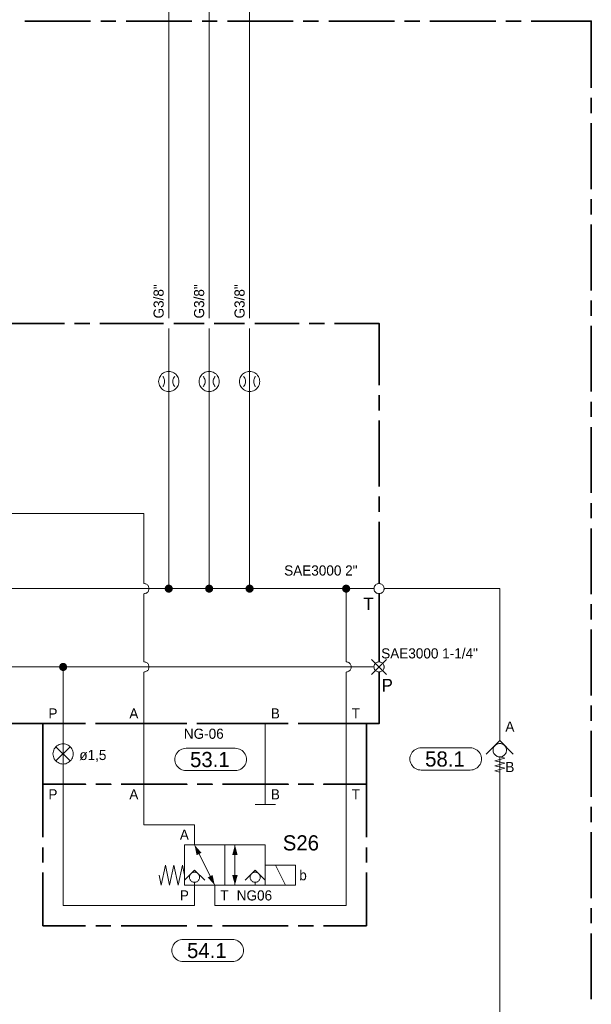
# Model space of a CAD drawing. Header units: millimetres. Extents: x 0 to 203, y 0 to 47.
# Tile 74 of 196: x 19.61 to 24.05, y 29.36 to 37.01. Entities that reach past the tile are written whole.
import ezdxf

# ---------------------------------------------------------------- set-up
doc = ezdxf.new("R2010")
doc.units = ezdxf.units.MM
for name, color, linetype in [('PDF_Geomertry', 7, 'Continuous'), ('PDF_Solid Fills', 7, 'Continuous'), ('PDF_Text', 7, 'Continuous')]:
    doc.layers.add(name, color=color, linetype=linetype)
doc.styles.add('PDF Arial', font='txt')

msp = doc.modelspace()

# ---------------------------------------------------------------- hatches: boundary and pattern name
at = {"layer": 'PDF_Solid Fills', "transparency": 33554559}
for points in [[(20.7654, 32.591), (20.7432, 32.6132), (20.746, 32.616)], [(20.7654, 32.591), (20.746, 32.616), (20.7493, 32.6179)], [(20.7654, 32.591), (20.7493, 32.6179), (20.7535, 32.6201)], [(20.7654, 32.591), (20.7535, 32.6201), (20.7571, 32.6207)], [(20.7654, 32.591), (20.7571, 32.6207), (20.7613, 32.6221)], [(20.7654, 32.591), (20.7613, 32.6221), (20.7654, 32.6221)], [(20.7654, 32.591), (20.7696, 32.6221), (20.7738, 32.6207)], [(20.7654, 32.591), (20.7654, 32.6221), (20.7696, 32.6221)], [(20.7654, 32.591), (20.7738, 32.6207), (20.7771, 32.6201)], [(20.7654, 32.591), (20.7771, 32.6201), (20.7812, 32.6179)], [(20.7654, 32.591), (20.7812, 32.6179), (20.784, 32.616)], [(20.7654, 32.591), (20.784, 32.616), (20.7876, 32.6132)], [(21.0799, 32.591), (21.0576, 32.6132), (21.0604, 32.616)], [(21.0799, 32.591), (21.0604, 32.616), (21.064, 32.6179)], [(21.0799, 32.591), (21.064, 32.6179), (21.0674, 32.6201)], [(21.0799, 32.591), (21.0674, 32.6201), (21.0715, 32.6207)], [(21.0799, 32.591), (21.0715, 32.6207), (21.0757, 32.6221)], [(21.0799, 32.591), (21.0757, 32.6221), (21.0799, 32.6221)], [(21.0799, 32.591), (21.0835, 32.6221), (21.0876, 32.6207)], [(21.0799, 32.591), (21.0799, 32.6221), (21.0835, 32.6221)], [(21.0799, 32.591), (21.0876, 32.6207), (21.0918, 32.6201)], [(21.0799, 32.591), (21.0918, 32.6201), (21.0951, 32.6179)], [(21.0799, 32.591), (21.0951, 32.6179), (21.0988, 32.616)], [(21.0799, 32.591), (21.0988, 32.616), (21.1021, 32.6132)], [(21.3938, 32.591), (21.3715, 32.6132), (21.3751, 32.616)], [(21.3938, 32.591), (21.3751, 32.616), (21.3785, 32.6179)], [(21.3938, 32.591), (21.3785, 32.6179), (21.3821, 32.6201)], [(21.3938, 32.591), (21.3821, 32.6201), (21.3854, 32.6207)], [(21.3938, 32.591), (21.3854, 32.6207), (21.3896, 32.6221)], [(21.3938, 32.591), (21.3896, 32.6221), (21.3938, 32.6221)], [(21.3938, 32.591), (21.3979, 32.6221), (21.4021, 32.6207)], [(21.3938, 32.591), (21.3938, 32.6221), (21.3979, 32.6221)], [(21.3938, 32.591), (21.4021, 32.6207), (21.4062, 32.6201)], [(21.3938, 32.591), (21.4062, 32.6201), (21.4099, 32.6179)], [(21.3938, 32.591), (21.4099, 32.6179), (21.4132, 32.616)], [(21.3938, 32.591), (21.4132, 32.616), (21.416, 32.6132)], [(22.1446, 32.591), (22.1224, 32.6132), (22.1251, 32.616)], [(22.1446, 32.591), (22.1251, 32.616), (22.1285, 32.6179)], [(22.1446, 32.591), (22.1285, 32.6179), (22.1326, 32.6201)], [(22.1446, 32.591), (22.1326, 32.6201), (22.1363, 32.6207)], [(22.1446, 32.591), (22.1363, 32.6207), (22.1404, 32.6221)], [(22.1446, 32.591), (22.1404, 32.6221), (22.1446, 32.6221)], [(22.1446, 32.591), (22.1488, 32.6221), (22.1529, 32.6207)], [(22.1446, 32.591), (22.1446, 32.6221), (22.1488, 32.6221)], [(22.1446, 32.591), (22.1529, 32.6207), (22.1562, 32.6201)], [(22.1446, 32.591), (22.1562, 32.6201), (22.1604, 32.6179)], [(22.1446, 32.591), (22.1604, 32.6179), (22.1632, 32.616)], [(22.1446, 32.591), (22.1632, 32.616), (22.1668, 32.6132)], [(20.7654, 32.591), (20.734, 32.5951), (20.7349, 32.5985)], [(20.7654, 32.591), (20.734, 32.591), (20.734, 32.5951)], [(20.7654, 32.591), (20.734, 32.5868), (20.734, 32.591)], [(20.7654, 32.591), (20.7349, 32.5826), (20.734, 32.5868)], [(20.7654, 32.591), (20.7349, 32.5985), (20.7363, 32.6026)], [(20.7654, 32.591), (20.7363, 32.5785), (20.7349, 32.5826)], [(20.7654, 32.591), (20.7363, 32.6026), (20.7382, 32.6063)], [(20.7654, 32.591), (20.7382, 32.5749), (20.7363, 32.5785)], [(20.7654, 32.591), (20.7382, 32.6063), (20.7404, 32.6096)], [(20.7654, 32.591), (20.7404, 32.5715), (20.7382, 32.5749)], [(20.7654, 32.591), (20.7404, 32.6096), (20.7432, 32.6132)], [(20.7654, 32.591), (20.7432, 32.5688), (20.7404, 32.5715)], [(20.7654, 32.591), (20.746, 32.566), (20.7432, 32.5688)], [(20.7654, 32.591), (20.7493, 32.5637), (20.746, 32.566)], [(20.7654, 32.591), (20.7535, 32.5618), (20.7493, 32.5637)], [(20.7654, 32.591), (20.7571, 32.5604), (20.7535, 32.5618)], [(20.7654, 32.591), (20.7613, 32.5596), (20.7571, 32.5604)], [(20.7654, 32.591), (20.7654, 32.5596), (20.7613, 32.5596)], [(20.7654, 32.591), (20.7876, 32.6132), (20.7904, 32.6096)], [(20.7654, 32.591), (20.7904, 32.6096), (20.7924, 32.6063)], [(20.7654, 32.591), (20.7924, 32.6063), (20.7946, 32.6026)], [(20.7654, 32.591), (20.7946, 32.6026), (20.796, 32.5985)], [(20.7654, 32.591), (20.796, 32.5985), (20.7965, 32.5951)], [(20.7654, 32.591), (20.7965, 32.5951), (20.7965, 32.591)], [(20.7654, 32.591), (20.7696, 32.5596), (20.7654, 32.5596)], [(20.7654, 32.591), (20.7738, 32.5604), (20.7696, 32.5596)], [(20.7654, 32.591), (20.7771, 32.5618), (20.7738, 32.5604)], [(20.7654, 32.591), (20.7812, 32.5637), (20.7771, 32.5618)], [(20.7654, 32.591), (20.784, 32.566), (20.7812, 32.5637)], [(20.7654, 32.591), (20.7876, 32.5688), (20.784, 32.566)], [(20.7654, 32.591), (20.7904, 32.5715), (20.7876, 32.5688)], [(20.7654, 32.591), (20.7924, 32.5749), (20.7904, 32.5715)], [(20.7654, 32.591), (20.7946, 32.5785), (20.7924, 32.5749)], [(20.7654, 32.591), (20.796, 32.5826), (20.7946, 32.5785)], [(20.7654, 32.591), (20.7965, 32.5868), (20.796, 32.5826)], [(20.7654, 32.591), (20.7965, 32.591), (20.7965, 32.5868)], [(21.0799, 32.591), (21.0479, 32.591), (21.0488, 32.5951)], [(21.0799, 32.591), (21.0488, 32.5868), (21.0479, 32.591)], [(21.0799, 32.591), (21.0488, 32.5951), (21.0493, 32.5985)], [(21.0799, 32.591), (21.0493, 32.5826), (21.0488, 32.5868)], [(21.0799, 32.591), (21.0493, 32.5985), (21.0507, 32.6026)], [(21.0799, 32.591), (21.0507, 32.5785), (21.0493, 32.5826)], [(21.0799, 32.591), (21.0507, 32.6026), (21.0521, 32.6063)], [(21.0799, 32.591), (21.0521, 32.5749), (21.0507, 32.5785)], [(21.0799, 32.591), (21.0521, 32.6063), (21.0549, 32.6096)], [(21.0799, 32.591), (21.0549, 32.5715), (21.0521, 32.5749)], [(21.0799, 32.591), (21.0549, 32.6096), (21.0576, 32.6132)], [(21.0799, 32.591), (21.0576, 32.5688), (21.0549, 32.5715)], [(21.0799, 32.591), (21.0604, 32.566), (21.0576, 32.5688)], [(21.0799, 32.591), (21.064, 32.5637), (21.0604, 32.566)], [(21.0799, 32.591), (21.0674, 32.5618), (21.064, 32.5637)], [(21.0799, 32.591), (21.0715, 32.5604), (21.0674, 32.5618)], [(21.0799, 32.591), (21.0757, 32.5596), (21.0715, 32.5604)], [(21.0799, 32.591), (21.0799, 32.5596), (21.0757, 32.5596)], [(21.0799, 32.591), (21.1021, 32.6132), (21.1043, 32.6096)], [(21.0799, 32.591), (21.1043, 32.6096), (21.1071, 32.6063)], [(21.0799, 32.591), (21.1071, 32.6063), (21.1085, 32.6026)], [(21.0799, 32.591), (21.1085, 32.6026), (21.1099, 32.5985)], [(21.0799, 32.591), (21.1099, 32.5985), (21.1104, 32.5951)], [(21.0799, 32.591), (21.1104, 32.5951), (21.1113, 32.591)], [(21.0799, 32.591), (21.0835, 32.5596), (21.0799, 32.5596)], [(21.0799, 32.591), (21.0876, 32.5604), (21.0835, 32.5596)], [(21.0799, 32.591), (21.0918, 32.5618), (21.0876, 32.5604)], [(21.0799, 32.591), (21.0951, 32.5637), (21.0918, 32.5618)], [(21.0799, 32.591), (21.0988, 32.566), (21.0951, 32.5637)], [(21.0799, 32.591), (21.1021, 32.5688), (21.0988, 32.566)], [(21.0799, 32.591), (21.1043, 32.5715), (21.1021, 32.5688)], [(21.0799, 32.591), (21.1071, 32.5749), (21.1043, 32.5715)], [(21.0799, 32.591), (21.1085, 32.5785), (21.1071, 32.5749)], [(21.0799, 32.591), (21.1099, 32.5826), (21.1085, 32.5785)], [(21.0799, 32.591), (21.1104, 32.5868), (21.1099, 32.5826)], [(21.0799, 32.591), (21.1113, 32.591), (21.1104, 32.5868)], [(21.3938, 32.591), (21.3626, 32.5951), (21.3632, 32.5985)], [(21.3938, 32.591), (21.3626, 32.591), (21.3626, 32.5951)], [(21.3938, 32.591), (21.3626, 32.5868), (21.3626, 32.591)], [(21.3938, 32.591), (21.3632, 32.5826), (21.3626, 32.5868)], [(21.3938, 32.591), (21.3632, 32.5985), (21.3646, 32.6026)], [(21.3938, 32.591), (21.3646, 32.5785), (21.3632, 32.5826)], [(21.3938, 32.591), (21.3646, 32.6026), (21.3668, 32.6063)], [(21.3938, 32.591), (21.3668, 32.5749), (21.3646, 32.5785)], [(21.3938, 32.591), (21.3668, 32.6063), (21.3687, 32.6096)], [(21.3938, 32.591), (21.3687, 32.5715), (21.3668, 32.5749)], [(21.3938, 32.591), (21.3687, 32.6096), (21.3715, 32.6132)], [(21.3938, 32.591), (21.3715, 32.5688), (21.3687, 32.5715)], [(21.3938, 32.591), (21.3751, 32.566), (21.3715, 32.5688)], [(21.3938, 32.591), (21.3785, 32.5637), (21.3751, 32.566)], [(21.3938, 32.591), (21.3821, 32.5618), (21.3785, 32.5637)], [(21.3938, 32.591), (21.3854, 32.5604), (21.3821, 32.5618)], [(21.3938, 32.591), (21.3896, 32.5596), (21.3854, 32.5604)], [(21.3938, 32.591), (21.3938, 32.5596), (21.3896, 32.5596)], [(21.3938, 32.591), (21.416, 32.6132), (21.4187, 32.6096)], [(21.3938, 32.591), (21.4187, 32.6096), (21.421, 32.6063)], [(21.3938, 32.591), (21.421, 32.6063), (21.4229, 32.6026)], [(21.3938, 32.591), (21.4229, 32.6026), (21.4243, 32.5985)], [(21.3938, 32.591), (21.4243, 32.5985), (21.4251, 32.5951)], [(21.3938, 32.591), (21.4251, 32.5951), (21.4251, 32.591)], [(21.3938, 32.591), (21.3979, 32.5596), (21.3938, 32.5596)], [(21.3938, 32.591), (21.4021, 32.5604), (21.3979, 32.5596)], [(21.3938, 32.591), (21.4062, 32.5618), (21.4021, 32.5604)], [(21.3938, 32.591), (21.4099, 32.5637), (21.4062, 32.5618)], [(21.3938, 32.591), (21.4132, 32.566), (21.4099, 32.5637)], [(21.3938, 32.591), (21.416, 32.5688), (21.4132, 32.566)], [(21.3938, 32.591), (21.4187, 32.5715), (21.416, 32.5688)], [(21.3938, 32.591), (21.421, 32.5749), (21.4187, 32.5715)], [(21.3938, 32.591), (21.4229, 32.5785), (21.421, 32.5749)], [(21.3938, 32.591), (21.4243, 32.5826), (21.4229, 32.5785)], [(21.3938, 32.591), (21.4251, 32.5868), (21.4243, 32.5826)], [(21.3938, 32.591), (21.4251, 32.591), (21.4251, 32.5868)], [(22.1446, 32.591), (22.1132, 32.5951), (22.114, 32.5985)], [(22.1446, 32.591), (22.1132, 32.591), (22.1132, 32.5951)], [(22.1446, 32.591), (22.1132, 32.5868), (22.1132, 32.591)], [(22.1446, 32.591), (22.114, 32.5826), (22.1132, 32.5868)], [(22.1446, 32.591), (22.114, 32.5985), (22.1154, 32.6026)], [(22.1446, 32.591), (22.1154, 32.5785), (22.114, 32.5826)], [(22.1446, 32.591), (22.1154, 32.6026), (22.1174, 32.6063)], [(22.1446, 32.591), (22.1174, 32.5749), (22.1154, 32.5785)], [(22.1446, 32.591), (22.1174, 32.6063), (22.1196, 32.6096)], [(22.1446, 32.591), (22.1196, 32.5715), (22.1174, 32.5749)], [(22.1446, 32.591), (22.1196, 32.6096), (22.1224, 32.6132)], [(22.1446, 32.591), (22.1224, 32.5688), (22.1196, 32.5715)], [(22.1446, 32.591), (22.1251, 32.566), (22.1224, 32.5688)], [(22.1446, 32.591), (22.1285, 32.5637), (22.1251, 32.566)], [(22.1446, 32.591), (22.1326, 32.5618), (22.1285, 32.5637)], [(22.1446, 32.591), (22.1363, 32.5604), (22.1326, 32.5618)], [(22.1446, 32.591), (22.1404, 32.5596), (22.1363, 32.5604)], [(22.1446, 32.591), (22.1446, 32.5596), (22.1404, 32.5596)], [(22.1446, 32.591), (22.1668, 32.6132), (22.1696, 32.6096)], [(22.1446, 32.591), (22.1696, 32.6096), (22.1715, 32.6063)], [(22.1446, 32.591), (22.1715, 32.6063), (22.1738, 32.6026)], [(22.1446, 32.591), (22.1738, 32.6026), (22.1751, 32.5985)], [(22.1446, 32.591), (22.1751, 32.5985), (22.1757, 32.5951)], [(22.1446, 32.591), (22.1757, 32.5951), (22.1757, 32.591)], [(22.1446, 32.591), (22.1488, 32.5596), (22.1446, 32.5596)], [(22.1446, 32.591), (22.1529, 32.5604), (22.1488, 32.5596)], [(22.1446, 32.591), (22.1562, 32.5618), (22.1529, 32.5604)], [(22.1446, 32.591), (22.1604, 32.5637), (22.1562, 32.5618)], [(22.1446, 32.591), (22.1632, 32.566), (22.1604, 32.5637)], [(22.1446, 32.591), (22.1668, 32.5688), (22.1632, 32.566)], [(22.1446, 32.591), (22.1696, 32.5715), (22.1668, 32.5688)], [(22.1446, 32.591), (22.1715, 32.5749), (22.1696, 32.5715)], [(22.1446, 32.591), (22.1738, 32.5785), (22.1715, 32.5749)], [(22.1446, 32.591), (22.1751, 32.5826), (22.1738, 32.5785)], [(22.1446, 32.591), (22.1757, 32.5868), (22.1751, 32.5826)], [(22.1446, 32.591), (22.1757, 32.591), (22.1757, 32.5868)], [(19.9438, 31.9818), (19.9187, 32.0007), (19.9215, 32.004)], [(19.9438, 31.9818), (19.9215, 32.004), (19.9251, 32.0068)], [(19.9438, 31.9818), (19.9251, 32.0068), (19.9285, 32.009)], [(19.9438, 31.9818), (19.9285, 32.009), (19.9321, 32.011)], [(19.9438, 31.9818), (19.9321, 32.011), (19.9363, 32.0124)], [(19.9438, 31.9818), (19.9363, 32.0124), (19.9396, 32.0132)], [(19.9438, 31.9818), (19.9396, 32.0132), (19.9438, 32.0132)], [(19.9438, 31.9818), (19.9479, 32.0132), (19.9521, 32.0124)], [(19.9438, 31.9818), (19.9438, 32.0132), (19.9479, 32.0132)], [(19.9438, 31.9818), (19.9521, 32.0124), (19.9563, 32.011)], [(19.9438, 31.9818), (19.9563, 32.011), (19.9599, 32.009)], [(19.9438, 31.9818), (19.9599, 32.009), (19.9632, 32.0068)], [(19.9438, 31.9818), (19.9632, 32.0068), (19.966, 32.004)], [(19.9438, 31.9818), (19.966, 32.004), (19.9688, 32.0007)], [(19.9438, 31.9818), (19.9126, 31.9818), (19.9132, 31.986)], [(19.9438, 31.9818), (19.9132, 31.9776), (19.9126, 31.9818)], [(19.9438, 31.9818), (19.9132, 31.986), (19.914, 31.9896)], [(19.9438, 31.9818), (19.914, 31.9735), (19.9132, 31.9776)], [(19.9438, 31.9818), (19.914, 31.9896), (19.9154, 31.9937)], [(19.9438, 31.9818), (19.9154, 31.9693), (19.914, 31.9735)], [(19.9438, 31.9818), (19.9154, 31.9937), (19.9168, 31.9971)], [(19.9438, 31.9818), (19.9168, 31.966), (19.9154, 31.9693)], [(19.9438, 31.9818), (19.9168, 31.9971), (19.9187, 32.0007)], [(19.9438, 31.9818), (19.9187, 31.9624), (19.9168, 31.966)], [(19.9438, 31.9818), (19.9215, 31.9596), (19.9187, 31.9624)], [(19.9438, 31.9818), (19.9251, 31.9568), (19.9215, 31.9596)], [(19.9438, 31.9818), (19.9285, 31.9549), (19.9251, 31.9568)], [(19.9438, 31.9818), (19.9321, 31.9526), (19.9285, 31.9549)], [(19.9438, 31.9818), (19.9363, 31.9513), (19.9321, 31.9526)], [(19.9438, 31.9818), (19.9396, 31.9507), (19.9363, 31.9513)], [(19.9438, 31.9818), (19.9438, 31.9507), (19.9396, 31.9507)], [(19.9438, 31.9818), (19.9688, 32.0007), (19.9715, 31.9971)], [(19.9438, 31.9818), (19.9715, 31.9971), (19.9729, 31.9937)], [(19.9438, 31.9818), (19.9729, 31.9937), (19.9743, 31.9896)], [(19.9438, 31.9818), (19.9743, 31.9896), (19.9751, 31.986)], [(19.9438, 31.9818), (19.9751, 31.986), (19.9757, 31.9818)], [(19.9438, 31.9818), (19.9479, 31.9507), (19.9438, 31.9507)], [(19.9438, 31.9818), (19.9521, 31.9513), (19.9479, 31.9507)], [(19.9438, 31.9818), (19.9563, 31.9526), (19.9521, 31.9513)], [(19.9438, 31.9818), (19.9599, 31.9549), (19.9563, 31.9526)], [(19.9438, 31.9818), (19.9632, 31.9568), (19.9599, 31.9549)], [(19.9438, 31.9818), (19.966, 31.9596), (19.9632, 31.9568)], [(19.9438, 31.9818), (19.9688, 31.9624), (19.966, 31.9596)], [(19.9438, 31.9818), (19.9715, 31.966), (19.9688, 31.9624)], [(19.9438, 31.9818), (19.9729, 31.9693), (19.9715, 31.966)], [(19.9438, 31.9818), (19.9743, 31.9735), (19.9729, 31.9693)], [(19.9438, 31.9818), (19.9751, 31.9776), (19.9743, 31.9735)], [(19.9438, 31.9818), (19.9757, 31.9818), (19.9751, 31.9776)]]:
    msp.add_hatch(color=256, dxfattribs=at).paths.add_polyline_path(points)

# ---------------------------------------------------------------- linework, layer by layer
at = {"layer": 'PDF_Geomertry', "lineweight": 15}
for points in [[(18.8007, 37.8951), (21.3938, 37.8951), (21.3938, 34.6929)], [(15.1863, 37.7382), (21.0799, 37.7382), (21.0799, 34.6929)], [(10.7854, 37.5804), (20.7654, 37.5804), (20.7654, 34.6929)], [(20.7654, 34.6146), (20.7654, 34.2804), (20.7654, 34.1229), (20.7654, 32.591)], [(21.0799, 34.6146), (21.0799, 34.2804), (21.0799, 34.1229), (21.0799, 32.591)], [(21.3938, 34.6146), (21.3938, 34.2804), (21.3938, 34.1229), (21.3938, 32.591)], [(20.7188, 34.1624), (20.7238, 34.1688), (20.7279, 34.1757), (20.7307, 34.1826), (20.7326, 34.1901), (20.7335, 34.1979), (20.7335, 34.2054), (20.7326, 34.2132), (20.7307, 34.2207), (20.7279, 34.2285), (20.7238, 34.2346), (20.7188, 34.241)], [(20.8118, 34.241), (20.8071, 34.2346), (20.8029, 34.2285), (20.8001, 34.2207), (20.7979, 34.2132), (20.7965, 34.2054), (20.7965, 34.1979), (20.7979, 34.1901), (20.8001, 34.1826), (20.8029, 34.1757), (20.8071, 34.1688), (20.8118, 34.1624)], [(21.0335, 34.1624), (21.0382, 34.1688), (21.0418, 34.1757), (21.0451, 34.1826), (21.0474, 34.1901), (21.0479, 34.1979), (21.0479, 34.2054), (21.0474, 34.2132), (21.0451, 34.2207), (21.0418, 34.2285), (21.0382, 34.2346), (21.0335, 34.241)], [(21.1257, 34.241), (21.121, 34.2346), (21.1174, 34.2285), (21.114, 34.2207), (21.1118, 34.2132), (21.1113, 34.2054), (21.1113, 34.1979), (21.1118, 34.1901), (21.114, 34.1826), (21.1174, 34.1757), (21.121, 34.1688), (21.1257, 34.1624)], [(21.3474, 34.1624), (21.3521, 34.1688), (21.3562, 34.1757), (21.359, 34.1826), (21.3613, 34.1901), (21.3626, 34.1979), (21.3626, 34.2054), (21.3613, 34.2132), (21.359, 34.2207), (21.3562, 34.2285), (21.3521, 34.2346), (21.3474, 34.241)], [(21.4404, 34.241), (21.4354, 34.2346), (21.4312, 34.2285), (21.4285, 34.2207), (21.4265, 34.2132), (21.4257, 34.2054), (21.4257, 34.1979), (21.4265, 34.1901), (21.4285, 34.1826), (21.4312, 34.1757), (21.4354, 34.1688), (21.4404, 34.1624)], [(20.5729, 32.6299), (20.5729, 33.1763), (17.5632, 33.1763), (17.5632, 33.3332)], [(20.5729, 32.0207), (20.5729, 32.5513), (20.5779, 32.5521), (20.5826, 32.5526), (20.5876, 32.5549), (20.5924, 32.5568), (20.5965, 32.5596), (20.6007, 32.5632), (20.6043, 32.5665), (20.6071, 32.5707), (20.609, 32.5757), (20.6104, 32.5804), (20.6118, 32.5854), (20.6118, 32.591), (20.6118, 32.5957), (20.6104, 32.6007), (20.609, 32.6054), (20.6071, 32.6104), (20.6043, 32.6146), (20.6007, 32.6187), (20.5965, 32.6221), (20.5924, 32.6249), (20.5876, 32.6271), (20.5826, 32.6285), (20.5779, 32.6299), (20.5729, 32.6299), (20.5779, 32.6299), (20.5826, 32.6285), (20.5876, 32.6271), (20.5924, 32.6249), (20.5965, 32.6221), (20.6007, 32.6187), (20.6043, 32.6146), (20.6071, 32.6104), (20.609, 32.6054), (20.6104, 32.6007), (20.6118, 32.5957), (20.6118, 32.591), (20.6118, 32.5854), (20.6104, 32.5804), (20.609, 32.5757), (20.6071, 32.5707), (20.6043, 32.5665), (20.6007, 32.5632), (20.5965, 32.5596), (20.5924, 32.5568), (20.5876, 32.5549), (20.5826, 32.5526), (20.5779, 32.5521), (20.5729, 32.5513)], [(4.5654, 32.591), (7.359, 32.591), (11.1938, 32.591), (14.5535, 32.591), (15.7557, 32.591), (19.0562, 32.591), (20.7654, 32.591), (21.0799, 32.591), (21.3938, 32.591), (22.1446, 32.591)], [(22.1446, 32.0207), (22.1446, 32.591), (22.3604, 32.591)], [(23.339, 31.409), (23.339, 31.4396), (23.339, 32.591), (22.439, 32.591)], [(21.0876, 30.3549), (20.9654, 30.5985), (20.9654, 30.7554), (20.5729, 30.7554), (20.5729, 31.0701), (20.5729, 31.5415), (20.5729, 31.9424), (20.5779, 31.9429), (20.5826, 31.9438), (20.5876, 31.9457), (20.5924, 31.9479), (20.5965, 31.9507), (20.6007, 31.954), (20.6043, 31.9576), (20.6071, 31.9618), (20.609, 31.9665), (20.6104, 31.9715), (20.6118, 31.9763), (20.6118, 31.9818), (20.6118, 31.9868), (20.6104, 31.9915), (20.609, 31.9965), (20.6071, 32.0013), (20.6043, 32.0054), (20.6007, 32.0096), (20.5965, 32.0132), (20.5924, 32.016), (20.5876, 32.0179), (20.5826, 32.0193), (20.5779, 32.0207), (20.5729, 32.0207), (20.5779, 32.0207), (20.5826, 32.0193), (20.5876, 32.0179), (20.5924, 32.016), (20.5965, 32.0132), (20.6007, 32.0096), (20.6043, 32.0054), (20.6071, 32.0013), (20.609, 31.9965), (20.6104, 31.9915), (20.6118, 31.9868), (20.6118, 31.9818), (20.6118, 31.9763), (20.6104, 31.9715), (20.609, 31.9665), (20.6071, 31.9618), (20.6043, 31.9576), (20.6007, 31.954), (20.5965, 31.9507), (20.5924, 31.9479), (20.5876, 31.9457), (20.5826, 31.9438), (20.5779, 31.9429), (20.5729, 31.9424)], [(21.0007, 30.5285), (21.1229, 30.2846), (21.1229, 30.1271), (22.1446, 30.1271), (22.1446, 31.0701), (22.1446, 31.5415), (22.1446, 31.9424), (22.1493, 31.9429), (22.1549, 31.9438), (22.1599, 31.9457), (22.164, 31.9479), (22.1682, 31.9507), (22.1724, 31.954), (22.1757, 31.9576), (22.1785, 31.9618), (22.1807, 31.9665), (22.1826, 31.9715), (22.1835, 31.9763), (22.1835, 31.9818), (22.1835, 31.9868), (22.1826, 31.9915), (22.1807, 31.9965), (22.1785, 32.0013), (22.1757, 32.0054), (22.1724, 32.0096), (22.1682, 32.0132), (22.164, 32.016), (22.1599, 32.0179), (22.1549, 32.0193), (22.1493, 32.0207), (22.1446, 32.0207), (22.1493, 32.0207), (22.1549, 32.0193), (22.1599, 32.0179), (22.164, 32.016), (22.1682, 32.0132), (22.1724, 32.0096), (22.1757, 32.0054), (22.1785, 32.0013), (22.1807, 31.9965), (22.1826, 31.9915), (22.1835, 31.9868), (22.1835, 31.9818), (22.1835, 31.9763), (22.1826, 31.9715), (22.1807, 31.9665), (22.1785, 31.9618), (22.1757, 31.9576), (22.1724, 31.954), (22.1682, 31.9507), (22.164, 31.9479), (22.1599, 31.9457), (22.1549, 31.9438), (22.1493, 31.9429), (22.1446, 31.9424)], [(22.341, 31.9229), (22.459, 32.041)], [(22.459, 31.9229), (22.341, 32.041)], [(22.3604, 31.9818), (19.9438, 31.9818), (16.8557, 31.9818), (12.3529, 31.9818)], [(19.9438, 31.9818), (19.9438, 31.5415), (19.9438, 31.0701), (19.9438, 30.1271), (20.9654, 30.1271), (20.9654, 30.2846), (20.9654, 30.3076)], [(21.516, 31.5415), (21.516, 31.0701), (21.516, 30.9132)], [(23.234, 31.304), (23.339, 31.409), (23.4438, 31.304)], [(19.8882, 31.2507), (19.9993, 31.3618)], [(19.9993, 31.2507), (19.8882, 31.3618)], [(23.339, 25.8326), (23.339, 31.2826), (23.3779, 31.2729), (23.2993, 31.2526), (23.3779, 31.2332), (23.2993, 31.2138), (23.3779, 31.1938), (23.2993, 31.1743), (23.339, 31.1646)], [(21.5946, 30.9132), (21.4368, 30.9132)], [(21.2799, 30.5985), (21.2799, 30.3632)], [(21.2799, 30.2846), (21.2799, 30.5201)], [(20.8868, 30.3632), (20.871, 30.4415), (20.8382, 30.2846), (20.8049, 30.4415), (20.7724, 30.2846), (20.7396, 30.4415), (20.7071, 30.2846), (20.6904, 30.3632)], [(21.0446, 30.3235), (20.9654, 30.4021), (20.8868, 30.3235)], [(21.516, 30.3235), (21.4368, 30.4021), (21.3585, 30.3235)], [(21.6729, 30.2846), (21.5946, 30.4415)], [(21.4368, 30.3076), (21.4368, 30.2846)]]:
    msp.add_lwpolyline(points, dxfattribs=at)
at = {"layer": 'PDF_Geomertry', "lineweight": 35}
for points in [[(19.646, 37.0035), (20.1576, 37.0035)], [(20.2368, 37.0035), (20.3549, 37.0035)], [(20.4335, 37.0035), (20.9451, 37.0035)], [(21.0243, 37.0035), (21.1424, 37.0035)], [(21.221, 37.0035), (21.7326, 37.0035)], [(21.8113, 37.0035), (21.9299, 37.0035)], [(22.0085, 37.0035), (22.5201, 37.0035)], [(22.5988, 37.0035), (22.7168, 37.0035)], [(22.796, 37.0035), (23.3076, 37.0035)], [(23.3863, 37.0035), (23.5043, 37.0035)], [(23.5835, 37.0035), (24.0501, 37.0035), (24.0501, 36.4846)], [(24.0501, 36.4063), (24.0501, 36.2882)], [(24.0501, 36.209), (24.0501, 35.6971)], [(24.0501, 35.6187), (24.0501, 35.5007)], [(24.0501, 35.4215), (24.0501, 34.9096)], [(24.0501, 34.8313), (24.0501, 34.7132)], [(19.4424, 34.6535), (19.9543, 34.6535)], [(20.0335, 34.6535), (20.1515, 34.6535)], [(20.2299, 34.6535), (20.7257, 34.6535)], [(20.8043, 34.6535), (21.0404, 34.6535)], [(21.1187, 34.6535), (21.3549, 34.6535)], [(21.4335, 34.6535), (21.7785, 34.6535)], [(21.8576, 34.6535), (21.9757, 34.6535)], [(22.0543, 34.6535), (22.4001, 34.6535), (22.4001, 34.1735)], [(24.0501, 34.6346), (24.0501, 34.1229)], [(22.4001, 33.9763), (22.4001, 34.0943)], [(24.0501, 34.0438), (24.0501, 33.9257)], [(22.4001, 33.386), (22.4001, 33.8979)], [(24.0501, 33.8471), (24.0501, 33.3354)], [(22.4001, 33.1887), (22.4001, 33.3068)], [(24.0501, 33.2563), (24.0501, 33.1382)], [(22.4001, 32.6299), (22.4001, 33.1104)], [(24.0501, 33.0596), (24.0501, 32.5479)], [(22.4001, 32.0207), (22.4001, 32.5513)], [(24.0501, 32.4693), (24.0501, 32.3507)], [(24.0501, 32.2721), (24.0501, 31.7604)], [(21.771, 31.5415), (22.4001, 31.5415), (22.4001, 31.9424)], [(24.0501, 31.6818), (24.0501, 31.5637)], [(19.409, 31.5415), (19.921, 31.5415)], [(19.7868, 30.6576), (19.7868, 31.0701), (20.1187, 31.0701), (19.7868, 31.0701), (19.7868, 31.5415), (20.1187, 31.5415)], [(19.9993, 31.5415), (20.1174, 31.5415)], [(20.196, 31.5415), (20.7076, 31.5415)], [(20.1979, 31.5415), (20.316, 31.5415)], [(20.3946, 31.5415), (20.9062, 31.5415)], [(20.7868, 31.5415), (20.9049, 31.5415)], [(20.9835, 31.5415), (21.4951, 31.5415)], [(20.9854, 31.5415), (21.1035, 31.5415)], [(21.1821, 31.5415), (21.6938, 31.5415)], [(21.5743, 31.5415), (21.6924, 31.5415)], [(21.7724, 31.5415), (21.8904, 31.5415)], [(22.3015, 30.6576), (22.3015, 31.0701), (21.9696, 31.0701), (22.3015, 31.0701), (22.3015, 31.5415), (21.9696, 31.5415)], [(24.0501, 31.4846), (24.0501, 30.9729)], [(24.0501, 30.8943), (24.0501, 30.7763)], [(24.0501, 30.6971), (24.0501, 30.1854)], [(19.7868, 30.579), (19.7868, 30.461)], [(22.3015, 30.461), (22.3015, 30.579)], [(19.7868, 30.3826), (19.7868, 29.9701), (20.1187, 29.9701)], [(21.9696, 29.9701), (22.3015, 29.9701), (22.3015, 30.3826)], [(24.0501, 30.1068), (24.0501, 29.9888)], [(20.1979, 29.9701), (20.316, 29.9701)], [(20.3946, 29.9701), (20.9062, 29.9701)], [(20.9854, 29.9701), (21.1035, 29.9701)], [(21.1821, 29.9701), (21.6938, 29.9701)], [(21.7724, 29.9701), (21.8904, 29.9701)], [(24.0501, 29.9104), (24.0501, 29.3985)]]:
    msp.add_lwpolyline(points, dxfattribs=at)
at = {"layer": 'PDF_Geomertry', "lineweight": 15}
for points in [[(20.8438, 34.2021), (20.8432, 34.2118), (20.841, 34.2221), (20.8376, 34.2318), (20.8335, 34.241), (20.8279, 34.2493), (20.821, 34.2576), (20.8132, 34.2638), (20.8043, 34.2701), (20.7951, 34.2743), (20.7854, 34.2776), (20.7757, 34.2799), (20.7654, 34.2804), (20.7549, 34.2799), (20.7451, 34.2776), (20.7354, 34.2743), (20.7257, 34.2701), (20.7174, 34.2638), (20.7099, 34.2576), (20.7029, 34.2493), (20.6974, 34.241), (20.6924, 34.2318), (20.6896, 34.2221), (20.6876, 34.2118), (20.6868, 34.2021), (20.6876, 34.1915), (20.6896, 34.1813), (20.6924, 34.1715), (20.6974, 34.1624), (20.7029, 34.154), (20.7099, 34.1465), (20.7174, 34.1396), (20.7257, 34.134), (20.7354, 34.129), (20.7451, 34.1257), (20.7549, 34.1235), (20.7654, 34.1229), (20.7757, 34.1235), (20.7854, 34.1257), (20.7951, 34.129), (20.8043, 34.134), (20.8132, 34.1396), (20.821, 34.1465), (20.8279, 34.154), (20.8335, 34.1624), (20.8376, 34.1715), (20.841, 34.1813), (20.8432, 34.1915), (20.8438, 34.2021)], [(21.1585, 34.2021), (21.1576, 34.2118), (21.1557, 34.2221), (21.1521, 34.2318), (21.1479, 34.241), (21.1418, 34.2493), (21.1354, 34.2576), (21.1271, 34.2638), (21.1187, 34.2701), (21.1099, 34.2743), (21.1001, 34.2776), (21.0896, 34.2799), (21.0799, 34.2804), (21.0696, 34.2799), (21.059, 34.2776), (21.0493, 34.2743), (21.0404, 34.2701), (21.0321, 34.2638), (21.0243, 34.2576), (21.0174, 34.2493), (21.0118, 34.241), (21.0071, 34.2318), (21.0035, 34.2221), (21.0015, 34.2118), (21.0007, 34.2021), (21.0015, 34.1915), (21.0035, 34.1813), (21.0071, 34.1715), (21.0118, 34.1624), (21.0174, 34.154), (21.0243, 34.1465), (21.0321, 34.1396), (21.0404, 34.134), (21.0493, 34.129), (21.059, 34.1257), (21.0696, 34.1235), (21.0799, 34.1229), (21.0896, 34.1235), (21.1001, 34.1257), (21.1099, 34.129), (21.1187, 34.134), (21.1271, 34.1396), (21.1354, 34.1465), (21.1418, 34.154), (21.1479, 34.1624), (21.1521, 34.1715), (21.1557, 34.1813), (21.1576, 34.1915), (21.1585, 34.2021)], [(21.4724, 34.2021), (21.4715, 34.2118), (21.4696, 34.2221), (21.4668, 34.2318), (21.4618, 34.241), (21.4563, 34.2493), (21.4493, 34.2576), (21.4418, 34.2638), (21.4335, 34.2701), (21.4238, 34.2743), (21.414, 34.2776), (21.4043, 34.2799), (21.3938, 34.2804), (21.3835, 34.2799), (21.3738, 34.2776), (21.364, 34.2743), (21.3549, 34.2701), (21.346, 34.2638), (21.3382, 34.2576), (21.3313, 34.2493), (21.3257, 34.241), (21.3215, 34.2318), (21.3182, 34.2221), (21.316, 34.2118), (21.3154, 34.2021), (21.316, 34.1915), (21.3182, 34.1813), (21.3215, 34.1715), (21.3257, 34.1624), (21.3313, 34.154), (21.3382, 34.1465), (21.346, 34.1396), (21.3549, 34.134), (21.364, 34.129), (21.3738, 34.1257), (21.3835, 34.1235), (21.3938, 34.1229), (21.4043, 34.1235), (21.414, 34.1257), (21.4238, 34.129), (21.4335, 34.134), (21.4418, 34.1396), (21.4493, 34.1465), (21.4563, 34.154), (21.4618, 34.1624), (21.4668, 34.1715), (21.4696, 34.1813), (21.4715, 34.1915), (21.4724, 34.2021)], [(22.439, 32.591), (22.439, 32.5957), (22.4376, 32.6007), (22.4363, 32.6054), (22.434, 32.6104), (22.4312, 32.6146), (22.4279, 32.6187), (22.4238, 32.6221), (22.4196, 32.6249), (22.4146, 32.6271), (22.4099, 32.6285), (22.4049, 32.6299), (22.4001, 32.6299), (22.3946, 32.6299), (22.3896, 32.6285), (22.3849, 32.6271), (22.3799, 32.6249), (22.3757, 32.6221), (22.3724, 32.6187), (22.3687, 32.6146), (22.366, 32.6104), (22.3632, 32.6054), (22.3618, 32.6007), (22.3613, 32.5957), (22.3604, 32.591), (22.3613, 32.5854), (22.3618, 32.5804), (22.3632, 32.5757), (22.366, 32.5707), (22.3687, 32.5665), (22.3724, 32.5632), (22.3757, 32.5596), (22.3799, 32.5568), (22.3849, 32.5549), (22.3896, 32.5526), (22.3946, 32.5521), (22.4001, 32.5513), (22.4049, 32.5521), (22.4099, 32.5526), (22.4146, 32.5549), (22.4196, 32.5568), (22.4238, 32.5596), (22.4279, 32.5632), (22.4312, 32.5665), (22.434, 32.5707), (22.4363, 32.5757), (22.4376, 32.5804), (22.439, 32.5854), (22.439, 32.591)], [(22.439, 31.9818), (22.439, 31.9868), (22.4376, 31.9915), (22.4363, 31.9965), (22.434, 32.0013), (22.4312, 32.0054), (22.4279, 32.0096), (22.4238, 32.0132), (22.4196, 32.016), (22.4146, 32.0179), (22.4099, 32.0193), (22.4049, 32.0207), (22.4001, 32.0207), (22.3946, 32.0207), (22.3896, 32.0193), (22.3849, 32.0179), (22.3799, 32.016), (22.3757, 32.0132), (22.3724, 32.0096), (22.3687, 32.0054), (22.366, 32.0013), (22.3632, 31.9965), (22.3618, 31.9915), (22.3613, 31.9868), (22.3604, 31.9818), (22.3613, 31.9763), (22.3618, 31.9715), (22.3632, 31.9665), (22.366, 31.9618), (22.3687, 31.9576), (22.3724, 31.954), (22.3757, 31.9507), (22.3799, 31.9479), (22.3849, 31.9457), (22.3896, 31.9438), (22.3946, 31.9429), (22.4001, 31.9424), (22.4049, 31.9429), (22.4099, 31.9438), (22.4146, 31.9457), (22.4196, 31.9479), (22.4238, 31.9507), (22.4279, 31.954), (22.4312, 31.9576), (22.434, 31.9618), (22.4363, 31.9665), (22.4376, 31.9715), (22.439, 31.9763), (22.439, 31.9818)], [(20.0229, 31.3063), (20.0224, 31.316), (20.0201, 31.3263), (20.0168, 31.336), (20.0118, 31.3451), (20.0063, 31.3535), (19.9993, 31.3618), (19.9918, 31.3679), (19.9835, 31.3743), (19.9743, 31.3785), (19.9646, 31.3818), (19.9543, 31.384), (19.9438, 31.3846), (19.934, 31.384), (19.9238, 31.3818), (19.914, 31.3785), (19.9049, 31.3743), (19.896, 31.3679), (19.8882, 31.3618), (19.8821, 31.3535), (19.8757, 31.3451), (19.8715, 31.336), (19.8682, 31.3263), (19.866, 31.316), (19.8654, 31.3063), (19.866, 31.2957), (19.8682, 31.2854), (19.8715, 31.2757), (19.8757, 31.2665), (19.8821, 31.2582), (19.8882, 31.2507), (19.896, 31.2437), (19.9049, 31.2382), (19.914, 31.2332), (19.9238, 31.2299), (19.934, 31.2276), (19.9438, 31.2271), (19.9543, 31.2276), (19.9646, 31.2299), (19.9743, 31.2332), (19.9835, 31.2382), (19.9918, 31.2437), (19.9993, 31.2507), (20.0063, 31.2582), (20.0118, 31.2665), (20.0168, 31.2757), (20.0201, 31.2854), (20.0224, 31.2957), (20.0229, 31.3063)], [(21.2821, 31.3493), (21.2937, 31.3485), (21.3049, 31.3457), (21.316, 31.3424), (21.3265, 31.3374), (21.3354, 31.3313), (21.3446, 31.3235), (21.3521, 31.3146), (21.3585, 31.3049), (21.364, 31.2943), (21.3674, 31.2832), (21.3696, 31.2721), (21.3701, 31.261), (21.3701, 31.2646), (21.3696, 31.2535), (21.3674, 31.2415), (21.364, 31.2304), (21.3585, 31.2207), (21.3521, 31.211), (21.3446, 31.2021), (21.3354, 31.1943), (21.3265, 31.1882), (21.316, 31.1832), (21.3049, 31.179), (21.2937, 31.1771), (21.2821, 31.1763), (20.9007, 31.1763), (20.889, 31.1771), (20.8779, 31.179), (20.8668, 31.1832), (20.8562, 31.1882), (20.8474, 31.1943), (20.8382, 31.2021), (20.8307, 31.211), (20.8243, 31.2207), (20.8188, 31.2304), (20.8154, 31.2415), (20.8132, 31.2535), (20.8126, 31.2646), (20.8126, 31.261), (20.8132, 31.2721), (20.8154, 31.2832), (20.8188, 31.2943), (20.8243, 31.3049), (20.8307, 31.3146), (20.8382, 31.3235), (20.8474, 31.3313), (20.8562, 31.3374), (20.8668, 31.3424), (20.8779, 31.3457), (20.889, 31.3485), (20.9007, 31.3493), (21.2821, 31.3493)], [(23.109, 31.3526), (23.121, 31.3521), (23.1321, 31.3499), (23.1432, 31.3465), (23.1535, 31.341), (23.1626, 31.3346), (23.1715, 31.3271), (23.1793, 31.3188), (23.1854, 31.309), (23.191, 31.2985), (23.1946, 31.2874), (23.1965, 31.2763), (23.1974, 31.2646), (23.1974, 31.2687), (23.1965, 31.2568), (23.1946, 31.2457), (23.191, 31.2346), (23.1854, 31.2243), (23.1793, 31.2146), (23.1715, 31.2063), (23.1626, 31.1985), (23.1535, 31.1924), (23.1432, 31.1868), (23.1321, 31.1832), (23.121, 31.1813), (23.109, 31.1804), (22.7279, 31.1804), (22.716, 31.1813), (22.7049, 31.1832), (22.6938, 31.1868), (22.6835, 31.1924), (22.6743, 31.1985), (22.6654, 31.2063), (22.6576, 31.2146), (22.6515, 31.2243), (22.646, 31.2346), (22.6424, 31.2457), (22.6404, 31.2568), (22.6396, 31.2687), (22.6396, 31.2646), (22.6404, 31.2763), (22.6424, 31.2874), (22.646, 31.2985), (22.6515, 31.309), (22.6576, 31.3188), (22.6654, 31.3271), (22.6743, 31.3346), (22.6835, 31.341), (22.6938, 31.3465), (22.7049, 31.3499), (22.716, 31.3521), (22.7279, 31.3526), (23.109, 31.3526)], [(23.391, 31.3346), (23.391, 31.3415), (23.3896, 31.3485), (23.3876, 31.3549), (23.384, 31.361), (23.3807, 31.3665), (23.3757, 31.3715), (23.371, 31.3763), (23.3654, 31.3799), (23.359, 31.3832), (23.3521, 31.3854), (23.346, 31.3868), (23.339, 31.3874), (23.3321, 31.3868), (23.3251, 31.3854), (23.3188, 31.3832), (23.3126, 31.3799), (23.3071, 31.3763), (23.3021, 31.3715), (23.2974, 31.3665), (23.2937, 31.361), (23.2904, 31.3549), (23.2882, 31.3485), (23.2868, 31.3415), (23.2863, 31.3346), (23.2868, 31.3276), (23.2882, 31.3215), (23.2904, 31.3146), (23.2937, 31.3082), (23.2974, 31.3026), (23.3021, 31.2979), (23.3071, 31.2929), (23.3126, 31.2896), (23.3188, 31.286), (23.3251, 31.284), (23.3321, 31.2826), (23.339, 31.2826), (23.346, 31.2826), (23.3521, 31.284), (23.359, 31.286), (23.3654, 31.2896), (23.371, 31.2929), (23.3757, 31.2979), (23.3807, 31.3026), (23.384, 31.3082), (23.3876, 31.3146), (23.3896, 31.3215), (23.391, 31.3276), (23.391, 31.3346)], [(20.8868, 30.5985), (21.2015, 30.5985), (21.2015, 30.2846), (20.8868, 30.2846), (20.8868, 30.5985)], [(21.2015, 30.2846), (21.516, 30.2846), (21.516, 30.5985), (21.2015, 30.5985), (21.2015, 30.2846)], [(21.516, 30.2846), (21.7515, 30.2846), (21.7515, 30.4415), (21.516, 30.4415), (21.516, 30.2846)], [(21.0049, 30.3465), (21.0049, 30.3521), (21.0035, 30.3568), (21.0021, 30.3618), (20.9993, 30.3665), (20.9965, 30.3707), (20.9932, 30.3743), (20.9896, 30.3776), (20.9854, 30.3804), (20.9807, 30.3832), (20.9757, 30.3846), (20.971, 30.3854), (20.9654, 30.386), (20.9604, 30.3854), (20.9557, 30.3846), (20.9507, 30.3832), (20.946, 30.3804), (20.9418, 30.3776), (20.9376, 30.3743), (20.9349, 30.3707), (20.9312, 30.3665), (20.9293, 30.3618), (20.9279, 30.3568), (20.9265, 30.3521), (20.9265, 30.3465), (20.9265, 30.3415), (20.9279, 30.3368), (20.9293, 30.3318), (20.9312, 30.3271), (20.9349, 30.3229), (20.9376, 30.3188), (20.9418, 30.3151), (20.946, 30.3124), (20.9507, 30.3104), (20.9557, 30.309), (20.9604, 30.3076), (20.9654, 30.3076), (20.971, 30.3076), (20.9757, 30.309), (20.9807, 30.3104), (20.9854, 30.3124), (20.9896, 30.3151), (20.9932, 30.3188), (20.9965, 30.3229), (20.9993, 30.3271), (21.0021, 30.3318), (21.0035, 30.3368), (21.0049, 30.3415), (21.0049, 30.3465)], [(21.4765, 30.3465), (21.4765, 30.3521), (21.4751, 30.3568), (21.4738, 30.3618), (21.471, 30.3665), (21.4682, 30.3707), (21.4646, 30.3743), (21.4613, 30.3776), (21.4571, 30.3804), (21.4521, 30.3832), (21.4474, 30.3846), (21.4424, 30.3854), (21.4368, 30.386), (21.4321, 30.3854), (21.4271, 30.3846), (21.4224, 30.3832), (21.4174, 30.3804), (21.4132, 30.3776), (21.409, 30.3743), (21.4062, 30.3707), (21.4029, 30.3665), (21.4007, 30.3618), (21.3993, 30.3568), (21.3979, 30.3521), (21.3979, 30.3465), (21.3979, 30.3415), (21.3993, 30.3368), (21.4007, 30.3318), (21.4029, 30.3271), (21.4062, 30.3229), (21.409, 30.3188), (21.4132, 30.3151), (21.4174, 30.3124), (21.4224, 30.3104), (21.4271, 30.309), (21.4321, 30.3076), (21.4368, 30.3076), (21.4424, 30.3076), (21.4474, 30.309), (21.4521, 30.3104), (21.4571, 30.3124), (21.4613, 30.3151), (21.4646, 30.3188), (21.4682, 30.3229), (21.471, 30.3271), (21.4738, 30.3318), (21.4751, 30.3368), (21.4765, 30.3415), (21.4765, 30.3465)], [(21.2585, 29.8638), (21.2701, 29.8632), (21.2812, 29.861), (21.2924, 29.8568), (21.3029, 29.8521), (21.3118, 29.8457), (21.321, 29.8382), (21.3285, 29.829), (21.3349, 29.8193), (21.3404, 29.8096), (21.3438, 29.7985), (21.346, 29.7868), (21.3465, 29.7757), (21.3465, 29.779), (21.346, 29.7679), (21.3438, 29.7563), (21.3404, 29.7457), (21.3349, 29.7354), (21.3285, 29.7257), (21.321, 29.7165), (21.3118, 29.709), (21.3029, 29.7026), (21.2924, 29.6979), (21.2812, 29.6938), (21.2701, 29.6915), (21.2585, 29.691), (20.8771, 29.691), (20.866, 29.6915), (20.8543, 29.6938), (20.8432, 29.6979), (20.8335, 29.7026), (20.8237, 29.709), (20.8146, 29.7165), (20.8071, 29.7257), (20.8007, 29.7354), (20.796, 29.7457), (20.7918, 29.7563), (20.7896, 29.7679), (20.789, 29.779), (20.789, 29.7757), (20.7896, 29.7868), (20.7918, 29.7985), (20.796, 29.8096), (20.8007, 29.8193), (20.8071, 29.829), (20.8146, 29.8382), (20.8237, 29.8457), (20.8335, 29.8521), (20.8432, 29.8568), (20.8543, 29.861), (20.866, 29.8632), (20.8771, 29.8638), (21.2585, 29.8638)]]:
    msp.add_lwpolyline(points, close=True, dxfattribs=at)
at = {"layer": 'PDF_Geomertry', "lineweight": 0}
for points in [[(20.7493, 32.591), (20.7493, 32.5888), (20.7501, 32.5868), (20.7507, 32.5846), (20.7515, 32.5826), (20.7529, 32.5813), (20.7543, 32.5799), (20.7557, 32.5785), (20.7576, 32.5771), (20.759, 32.5763), (20.7613, 32.5757), (20.7632, 32.5749), (20.7654, 32.5749), (20.7674, 32.5749), (20.7696, 32.5757), (20.7715, 32.5763), (20.7729, 32.5771), (20.7751, 32.5785), (20.7765, 32.5799), (20.7779, 32.5813), (20.7793, 32.5826), (20.7799, 32.5846), (20.7807, 32.5868), (20.7807, 32.5888), (20.7812, 32.591), (20.7807, 32.5929), (20.7807, 32.5951), (20.7799, 32.5965), (20.7793, 32.5985), (20.7779, 32.6007), (20.7765, 32.6021), (20.7751, 32.6035), (20.7729, 32.604), (20.7715, 32.6054), (20.7696, 32.6063), (20.7674, 32.6063), (20.7654, 32.6063), (20.7632, 32.6063), (20.7613, 32.6063), (20.759, 32.6054), (20.7576, 32.604), (20.7557, 32.6035), (20.7543, 32.6021), (20.7529, 32.6007), (20.7515, 32.5985), (20.7507, 32.5965), (20.7501, 32.5951), (20.7493, 32.5929), (20.7493, 32.591)], [(21.064, 32.591), (21.064, 32.5888), (21.0646, 32.5868), (21.0654, 32.5846), (21.066, 32.5826), (21.0674, 32.5813), (21.0688, 32.5799), (21.0701, 32.5785), (21.0715, 32.5771), (21.0737, 32.5763), (21.0757, 32.5757), (21.0779, 32.5749), (21.0799, 32.5749), (21.0821, 32.5749), (21.0835, 32.5757), (21.0854, 32.5763), (21.0876, 32.5771), (21.089, 32.5785), (21.091, 32.5799), (21.0924, 32.5813), (21.0932, 32.5826), (21.0938, 32.5846), (21.0946, 32.5868), (21.0951, 32.5888), (21.0951, 32.591), (21.0951, 32.5929), (21.0946, 32.5951), (21.0938, 32.5965), (21.0932, 32.5985), (21.0924, 32.6007), (21.091, 32.6021), (21.089, 32.6035), (21.0876, 32.604), (21.0854, 32.6054), (21.0835, 32.6063), (21.0821, 32.6063), (21.0799, 32.6063), (21.0779, 32.6063), (21.0757, 32.6063), (21.0737, 32.6054), (21.0715, 32.604), (21.0701, 32.6035), (21.0688, 32.6021), (21.0674, 32.6007), (21.066, 32.5985), (21.0654, 32.5965), (21.0646, 32.5951), (21.064, 32.5929), (21.064, 32.591)], [(21.3785, 32.591), (21.3785, 32.5888), (21.3785, 32.5868), (21.3793, 32.5846), (21.3807, 32.5826), (21.3813, 32.5813), (21.3826, 32.5799), (21.384, 32.5785), (21.3863, 32.5771), (21.3882, 32.5763), (21.3896, 32.5757), (21.3918, 32.5749), (21.3938, 32.5749), (21.396, 32.5749), (21.3979, 32.5757), (21.4001, 32.5763), (21.4021, 32.5771), (21.4035, 32.5785), (21.4049, 32.5799), (21.4062, 32.5813), (21.4076, 32.5826), (21.4085, 32.5846), (21.409, 32.5868), (21.4099, 32.5888), (21.4099, 32.591), (21.4099, 32.5929), (21.409, 32.5951), (21.4085, 32.5965), (21.4076, 32.5985), (21.4062, 32.6007), (21.4049, 32.6021), (21.4035, 32.6035), (21.4021, 32.604), (21.4001, 32.6054), (21.3979, 32.6063), (21.396, 32.6063), (21.3938, 32.6063), (21.3918, 32.6063), (21.3896, 32.6063), (21.3882, 32.6054), (21.3863, 32.604), (21.384, 32.6035), (21.3826, 32.6021), (21.3813, 32.6007), (21.3807, 32.5985), (21.3793, 32.5965), (21.3785, 32.5951), (21.3785, 32.5929), (21.3785, 32.591)], [(22.1285, 32.591), (22.1285, 32.5888), (22.1293, 32.5868), (22.1299, 32.5846), (22.1307, 32.5826), (22.1321, 32.5813), (22.1335, 32.5799), (22.1349, 32.5785), (22.1368, 32.5771), (22.1382, 32.5763), (22.1404, 32.5757), (22.1424, 32.5749), (22.1446, 32.5749), (22.1465, 32.5749), (22.1488, 32.5757), (22.1507, 32.5763), (22.1521, 32.5771), (22.1543, 32.5785), (22.1557, 32.5799), (22.1571, 32.5813), (22.1576, 32.5826), (22.159, 32.5846), (22.1599, 32.5868), (22.1599, 32.5888), (22.1604, 32.591), (22.1599, 32.5929), (22.1599, 32.5951), (22.159, 32.5965), (22.1576, 32.5985), (22.1571, 32.6007), (22.1557, 32.6021), (22.1543, 32.6035), (22.1521, 32.604), (22.1507, 32.6054), (22.1488, 32.6063), (22.1465, 32.6063), (22.1446, 32.6063), (22.1424, 32.6063), (22.1404, 32.6063), (22.1382, 32.6054), (22.1368, 32.604), (22.1349, 32.6035), (22.1335, 32.6021), (22.1321, 32.6007), (22.1307, 32.5985), (22.1299, 32.5965), (22.1293, 32.5951), (22.1285, 32.5929), (22.1285, 32.591)], [(19.9285, 31.9818), (19.9285, 31.9799), (19.9293, 31.9776), (19.9293, 31.9757), (19.9307, 31.9735), (19.9312, 31.9721), (19.9326, 31.9707), (19.9349, 31.9693), (19.9363, 31.9679), (19.9382, 31.9674), (19.9404, 31.9665), (19.9418, 31.966), (19.9438, 31.966), (19.946, 31.966), (19.9479, 31.9665), (19.9501, 31.9674), (19.9521, 31.9679), (19.9535, 31.9693), (19.9549, 31.9707), (19.9563, 31.9721), (19.9576, 31.9735), (19.9585, 31.9757), (19.959, 31.9776), (19.9599, 31.9799), (19.9599, 31.9818), (19.9599, 31.984), (19.959, 31.986), (19.9585, 31.9874), (19.9576, 31.9896), (19.9563, 31.9915), (19.9549, 31.9929), (19.9535, 31.9943), (19.9521, 31.9951), (19.9501, 31.9965), (19.9479, 31.9971), (19.946, 31.9971), (19.9438, 31.9971), (19.9418, 31.9971), (19.9404, 31.9971), (19.9382, 31.9965), (19.9363, 31.9951), (19.9349, 31.9943), (19.9326, 31.9929), (19.9312, 31.9915), (19.9307, 31.9896), (19.9293, 31.9874), (19.9293, 31.986), (19.9285, 31.984), (19.9285, 31.9818)]]:
    msp.add_lwpolyline(points, close=True, dxfattribs=at)
at = {"layer": 'PDF_Geomertry', "lineweight": 35}
for points in [[(20.1979, 31.0701), (20.316, 31.0701)], [(20.3946, 31.0701), (20.9062, 31.0701)], [(20.9854, 31.0701), (21.1035, 31.0701)], [(21.1821, 31.0701), (21.6938, 31.0701)], [(21.7724, 31.0701), (21.8904, 31.0701)]]:
    msp.add_lwpolyline(points, close=True, dxfattribs=at)
at = {"layer": 'PDF_Solid Fills', "transparency": 33554559}
for points in [[(20.9821, 30.5187), (21.0196, 30.5374), (20.9821, 30.5187), (20.9654, 30.5985)], [(21.259, 30.5201), (21.3007, 30.5201), (21.259, 30.5201), (21.2799, 30.5985)], [(21.1062, 30.3638), (21.0688, 30.3451), (21.1062, 30.3638), (21.1229, 30.2846)], [(21.3007, 30.3632), (21.259, 30.3632), (21.3007, 30.3632), (21.2799, 30.2846)]]:
    msp.add_solid(points, dxfattribs=at)

# ---------------------------------------------------------------- texts
at = {"layer": 'PDF_Text', "char_height": 0.07874, "attachment_point": 7, "rotation": 90, "style": 'PDF Arial'}
for insert in [(20.7271, 34.6915), (21.0418, 34.6915), (21.3563, 34.6915)]:
    msp.add_mtext('G3/8"', dxfattribs=dict(at, insert=insert))
at = {"layer": 'PDF_Text', "attachment_point": 7, "style": 'PDF Arial'}
for s, insert, char_height in [('SAE3000 2"', (21.6626, 32.6915), 0.07874), ('T', (22.2779, 32.4235), 0.0984), ('SAE3000 1-1/4"', (22.4168, 32.0471), 0.07874), ('P', (22.4196, 31.791), 0.0984), ('P', (19.8299, 31.5813), 0.0787), ('A', (20.459, 31.5813), 0.0787), ('B', (21.559, 31.5813), 0.0787), ('T', (22.1876, 31.5813), 0.0787), ('A', (23.3821, 31.479), 0.0787), ('NG-06', (20.8826, 31.4221), 0.07874), ('ø1,5', (20.0701, 31.2435), 0.07874), ('53.1', (20.9312, 31.2014), 0.11811), ('58.1', (22.7585, 31.2056), 0.11811), ('B', (23.3821, 31.1646), 0.0787), ('P', (19.8299, 30.9521), 0.0787), ('A', (20.459, 30.9521), 0.0787), ('B', (21.559, 30.9521), 0.0787), ('B', (21.559, 30.9521), 0.0787), ('T', (22.1876, 30.9521), 0.0787), ('A', (20.8515, 30.6382), 0.0787), ('S26', (21.6521, 30.5534), 0.11811), ('b', (21.7799, 30.3222), 0.0787), ('P', (20.8515, 30.1665), 0.0787), ('T', (21.166, 30.1665), 0.0787), ('NG06', (21.2937, 30.1652), 0.07874), ('54.1', (20.9076, 29.7167), 0.11811)]:
    msp.add_mtext(s, dxfattribs=dict(at, insert=insert, char_height=char_height))

doc.saveas('drawing.dxf')
